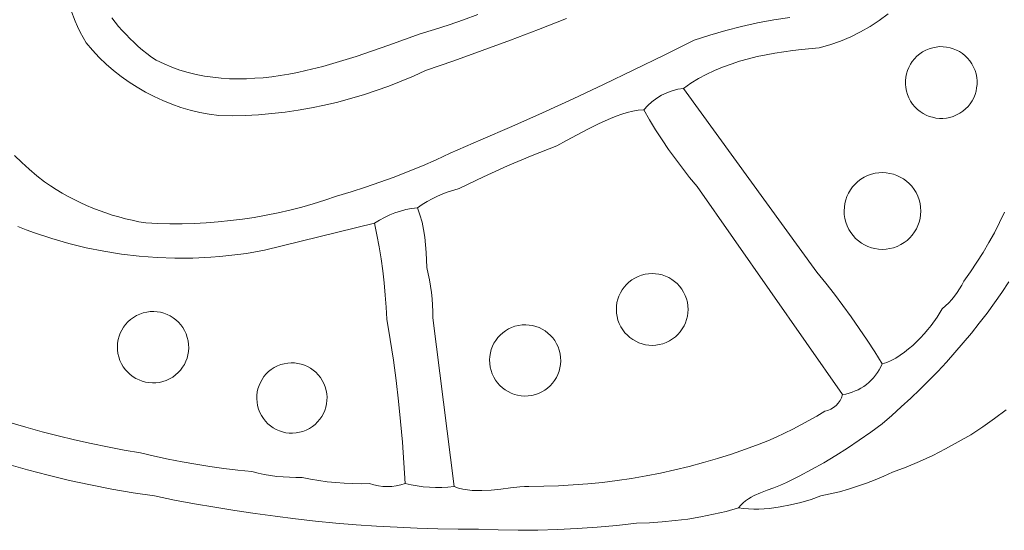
# Model space of a CAD drawing. Header units: inches. Extents: x 36.3 to 71.4, y 17.4 to 61.7.
# Tile 4 of 14: x 54.4 to 65.7, y 17.4 to 23.2. Entities that reach past the tile are written whole.
import ezdxf

# ---------------------------------------------------------------- set-up
doc = ezdxf.new("R2010")
doc.units = ezdxf.units.IN
doc.header["$MEASUREMENT"] = 0
doc.layers.add('10_CLOSED_AREAS', color=7, linetype='CONTINUOUS', lineweight=18)
doc.layers.add('20_EXACT_CIRCLES', color=7, linetype='CONTINUOUS', lineweight=18)

msp = doc.modelspace()

# ---------------------------------------------------------------- linework, layer by layer
at = {"layer": '10_CLOSED_AREAS'}
for points in [[(54.397, 20.864), (54.493, 20.826), (54.59, 20.791), (54.786, 20.726), (54.983, 20.669), (55.183, 20.621), (55.384, 20.58), (55.587, 20.548), (55.791, 20.524), (55.995, 20.509), (56.201, 20.501), (56.406, 20.502), (56.612, 20.512), (56.715, 20.52), (56.818, 20.53), (56.921, 20.542), (57.023, 20.556), (57.126, 20.572), (57.228, 20.591), (58.492, 20.903), (58.548, 20.938), (58.606, 20.969), (58.666, 20.997), (58.727, 21.021), (58.79, 21.041), (58.853, 21.057), (58.918, 21.07), (58.984, 21.078), (59.039, 21.115), (59.097, 21.149), (59.155, 21.181), (59.215, 21.21), (59.276, 21.237), (59.338, 21.261), (59.401, 21.282), (59.465, 21.301), (59.741, 21.433), (60.019, 21.559), (60.3, 21.677), (60.584, 21.79), (60.697, 21.849), (60.817, 21.914), (60.942, 21.981), (61.07, 22.046), (61.199, 22.104), (61.264, 22.13), (61.329, 22.153), (61.393, 22.172), (61.457, 22.187), (61.52, 22.197), (61.582, 22.202), (61.628, 22.251), (61.677, 22.295), (61.731, 22.334), (61.787, 22.368), (61.847, 22.396), (61.908, 22.419), (61.973, 22.437), (62.038, 22.448), (62.123, 22.506), (62.21, 22.56), (62.3, 22.608), (62.393, 22.652), (62.488, 22.692), (62.584, 22.727), (62.683, 22.759), (62.783, 22.787), (62.884, 22.812), (62.986, 22.833), (63.088, 22.852), (63.19, 22.868), (63.293, 22.882), (63.395, 22.894), (63.597, 22.912), (63.72, 22.948), (63.841, 22.99), (63.958, 23.039), (64.071, 23.095), (64.181, 23.157), (64.286, 23.226), (64.387, 23.301)], [(55.006, 23.349), (55.056, 23.22), (55.084, 23.156), (55.114, 23.093), (55.146, 23.031), (55.18, 22.969), (55.254, 22.884), (55.331, 22.803), (55.412, 22.726), (55.496, 22.653), (55.584, 22.584), (55.674, 22.52), (55.767, 22.46), (55.863, 22.405), (55.961, 22.354), (56.062, 22.308), (56.165, 22.267), (56.27, 22.23), (56.377, 22.199), (56.485, 22.172), (56.595, 22.151), (56.706, 22.135), (56.857, 22.133), (57.008, 22.136), (57.16, 22.145), (57.313, 22.158), (57.465, 22.175), (57.617, 22.198), (57.768, 22.225), (57.919, 22.256), (58.069, 22.291), (58.218, 22.331), (58.366, 22.375), (58.512, 22.423), (58.656, 22.474), (58.799, 22.53), (58.939, 22.589), (59.077, 22.651), (59.403, 22.765), (59.728, 22.882), (60.051, 23.002), (60.374, 23.124), (60.695, 23.25)], [(60.695, 23.25), (60.374, 23.124), (60.051, 23.002), (59.728, 22.882), (59.403, 22.765), (59.077, 22.651), (58.939, 22.589), (58.799, 22.53), (58.656, 22.474), (58.512, 22.423), (58.366, 22.375), (58.218, 22.331), (58.069, 22.291), (57.919, 22.256), (57.768, 22.225), (57.617, 22.198), (57.465, 22.175), (57.313, 22.158), (57.16, 22.145), (57.008, 22.136), (56.857, 22.133), (56.706, 22.135), (56.595, 22.151), (56.485, 22.172), (56.377, 22.199), (56.27, 22.23), (56.165, 22.267), (56.062, 22.308), (55.961, 22.354), (55.863, 22.405), (55.767, 22.46), (55.674, 22.52), (55.584, 22.584), (55.496, 22.653), (55.412, 22.726), (55.331, 22.803), (55.254, 22.884), (55.18, 22.969), (55.146, 23.031), (55.114, 23.093), (55.084, 23.156), (55.056, 23.22), (55.006, 23.349)], [(59.678, 23.293), (59.514, 23.233), (59.348, 23.177), (59.182, 23.124), (59.014, 23.075), (58.655, 22.943), (58.469, 22.877), (58.281, 22.814), (58.09, 22.754), (57.897, 22.699), (57.703, 22.651), (57.606, 22.63), (57.508, 22.611), (57.41, 22.595), (57.313, 22.581), (57.215, 22.57), (57.118, 22.563), (57.021, 22.558), (56.924, 22.557), (56.827, 22.559), (56.731, 22.565), (56.636, 22.575), (56.54, 22.589), (56.446, 22.607), (56.352, 22.63), (56.259, 22.658), (56.167, 22.69), (56.076, 22.728), (55.986, 22.771), (55.932, 22.807), (55.88, 22.846), (55.829, 22.886), (55.78, 22.929), (55.732, 22.972), (55.685, 23.018), (55.64, 23.065), (55.597, 23.113), (55.554, 23.158), (55.514, 23.205), (55.477, 23.255)], [(55.477, 23.255), (55.514, 23.205), (55.554, 23.158), (55.597, 23.113), (55.64, 23.065), (55.685, 23.018), (55.732, 22.972), (55.78, 22.929), (55.829, 22.886), (55.88, 22.846), (55.932, 22.807), (55.986, 22.771), (56.076, 22.728), (56.167, 22.69), (56.259, 22.658), (56.352, 22.63), (56.446, 22.607), (56.54, 22.589), (56.636, 22.575), (56.731, 22.565), (56.827, 22.559), (56.924, 22.557), (57.021, 22.558), (57.118, 22.563), (57.215, 22.57), (57.313, 22.581), (57.41, 22.595), (57.508, 22.611), (57.606, 22.63), (57.703, 22.651), (57.897, 22.699), (58.09, 22.754), (58.281, 22.814), (58.469, 22.877), (58.655, 22.943), (59.014, 23.075), (59.182, 23.124), (59.348, 23.177), (59.514, 23.233), (59.678, 23.293)], [(64.387, 23.301), (64.286, 23.226), (64.181, 23.157), (64.071, 23.095), (63.958, 23.039), (63.841, 22.99), (63.72, 22.948), (63.597, 22.912), (63.395, 22.894), (63.293, 22.882), (63.19, 22.868), (63.088, 22.852), (62.986, 22.833), (62.884, 22.812), (62.783, 22.787), (62.683, 22.759), (62.584, 22.727), (62.488, 22.692), (62.393, 22.652), (62.3, 22.608), (62.21, 22.56), (62.123, 22.506), (62.038, 22.448), (63.569, 20.34), (63.671, 20.215), (63.771, 20.088), (63.869, 19.959), (63.964, 19.828), (64.057, 19.695), (64.147, 19.561), (64.235, 19.425), (64.321, 19.288), (64.372, 19.306), (64.424, 19.329), (64.475, 19.356), (64.525, 19.388), (64.574, 19.422), (64.623, 19.46), (64.67, 19.501), (64.715, 19.543), (64.76, 19.588), (64.802, 19.634), (64.842, 19.682), (64.881, 19.73), (64.95, 19.826), (65.009, 19.921), (65.047, 19.954), (65.084, 19.989), (65.118, 20.026), (65.15, 20.065), (65.18, 20.106), (65.207, 20.148), (65.232, 20.192), (65.255, 20.237), (65.332, 20.345), (65.406, 20.455), (65.477, 20.566), (65.544, 20.679), (65.607, 20.793), (65.668, 20.909), (65.724, 21.027)], [(63.26, 23.26), (63.074, 23.232), (62.889, 23.198), (62.706, 23.157), (62.523, 23.111), (62.342, 23.059), (62.163, 23.001), (61.817, 22.829), (61.47, 22.659), (61.122, 22.493), (60.772, 22.329), (60.421, 22.168), (60.068, 22.01), (59.714, 21.856), (59.359, 21.703), (59.201, 21.63), (59.041, 21.561), (58.879, 21.494), (58.717, 21.431), (58.553, 21.371), (58.388, 21.314), (58.222, 21.26), (58.055, 21.21), (57.923, 21.166), (57.789, 21.124), (57.656, 21.086), (57.521, 21.052), (57.385, 21.021), (57.249, 20.993), (57.112, 20.969), (56.975, 20.948), (56.837, 20.931), (56.699, 20.917), (56.561, 20.906), (56.422, 20.899), (56.283, 20.896), (56.143, 20.896), (56.004, 20.899), (55.865, 20.906), (55.787, 20.919), (55.709, 20.935), (55.632, 20.953), (55.556, 20.973), (55.481, 20.995), (55.406, 21.02), (55.332, 21.046), (55.258, 21.075), (55.186, 21.105), (55.114, 21.138), (55.043, 21.172), (54.974, 21.209), (54.905, 21.248), (54.837, 21.288), (54.771, 21.331), (54.705, 21.376), (54.614, 21.446), (54.526, 21.52), (54.442, 21.598), (54.361, 21.679)], [(54.361, 21.679), (54.442, 21.598), (54.526, 21.52), (54.614, 21.446), (54.705, 21.376), (54.771, 21.331), (54.837, 21.288), (54.905, 21.248), (54.974, 21.209), (55.043, 21.172), (55.114, 21.138), (55.186, 21.105), (55.258, 21.075), (55.332, 21.046), (55.406, 21.02), (55.481, 20.995), (55.556, 20.973), (55.632, 20.953), (55.709, 20.935), (55.787, 20.919), (55.865, 20.906), (56.004, 20.899), (56.143, 20.896), (56.283, 20.896), (56.422, 20.899), (56.561, 20.906), (56.699, 20.917), (56.837, 20.931), (56.975, 20.948), (57.112, 20.969), (57.249, 20.993), (57.385, 21.021), (57.521, 21.052), (57.656, 21.086), (57.789, 21.124), (57.923, 21.166), (58.055, 21.21), (58.222, 21.26), (58.388, 21.314), (58.553, 21.371), (58.717, 21.431), (58.879, 21.494), (59.041, 21.561), (59.201, 21.63), (59.359, 21.703), (59.714, 21.856), (60.068, 22.01), (60.421, 22.168), (60.772, 22.329), (61.122, 22.493), (61.47, 22.659), (61.817, 22.829), (62.163, 23.001), (62.342, 23.059), (62.523, 23.111), (62.706, 23.157), (62.889, 23.198), (63.074, 23.232), (63.26, 23.26)], [(65.724, 21.027), (65.668, 20.909), (65.607, 20.793), (65.544, 20.679), (65.477, 20.566), (65.406, 20.455), (65.332, 20.345), (65.255, 20.237), (65.232, 20.192), (65.207, 20.148), (65.18, 20.106), (65.15, 20.065), (65.118, 20.026), (65.084, 19.989), (65.047, 19.954), (65.009, 19.921), (64.95, 19.826), (64.881, 19.73), (64.842, 19.682), (64.802, 19.634), (64.76, 19.588), (64.715, 19.543), (64.67, 19.501), (64.623, 19.46), (64.574, 19.422), (64.525, 19.388), (64.475, 19.356), (64.424, 19.329), (64.372, 19.306), (64.321, 19.288), (64.304, 19.253), (64.286, 19.22), (64.266, 19.188), (64.244, 19.158), (64.22, 19.129), (64.194, 19.102), (64.167, 19.076), (64.138, 19.053), (64.108, 19.031), (64.076, 19.011), (64.044, 18.993), (64.01, 18.978), (63.975, 18.964), (63.939, 18.953), (63.902, 18.943), (63.864, 18.937), (63.853, 18.901), (63.836, 18.868), (63.815, 18.838), (63.79, 18.811), (63.762, 18.788), (63.731, 18.769), (63.697, 18.755), (63.661, 18.745), (63.571, 18.691), (63.479, 18.639), (63.387, 18.588), (63.293, 18.54), (63.199, 18.494), (63.103, 18.45), (63.007, 18.408), (62.909, 18.369), (62.75, 18.31), (62.59, 18.255), (62.429, 18.204), (62.267, 18.157), (62.104, 18.113), (61.94, 18.073), (61.775, 18.037), (61.609, 18.005), (61.443, 17.976), (61.276, 17.951), (61.109, 17.93), (60.941, 17.913), (60.772, 17.9), (60.604, 17.89), (60.434, 17.885), (60.265, 17.883), (60.213, 17.882), (60.161, 17.878), (60.053, 17.868), (59.943, 17.854), (59.832, 17.842), (59.722, 17.836), (59.667, 17.835), (59.613, 17.838), (59.56, 17.843), (59.507, 17.852), (59.455, 17.865), (59.405, 17.883), (59.334, 17.876), (59.264, 17.871), (59.193, 17.871), (59.122, 17.874), (59.052, 17.88), (58.982, 17.889), (58.912, 17.902), (58.843, 17.918), (58.793, 17.902), (58.742, 17.89), (58.691, 17.883), (58.639, 17.881), (58.587, 17.883), (58.536, 17.89), (58.485, 17.901), (58.435, 17.917), (58.337, 17.915), (58.24, 17.916), (58.143, 17.92), (58.046, 17.928), (57.95, 17.938), (57.853, 17.951), (57.758, 17.968), (57.662, 17.987), (57.589, 17.986), (57.516, 17.988), (57.443, 17.992), (57.371, 17.999), (57.298, 18.009), (57.226, 18.022), (57.155, 18.037), (57.084, 18.055), (56.923, 18.071), (56.762, 18.091), (56.602, 18.113), (56.442, 18.138), (56.282, 18.166), (56.123, 18.197), (55.965, 18.231), (55.807, 18.267), (55.617, 18.3), (55.427, 18.336), (55.238, 18.375), (55.049, 18.417), (54.862, 18.462), (54.675, 18.511), (54.489, 18.563), (54.304, 18.618)], [(54.304, 18.618), (54.489, 18.563), (54.675, 18.511), (54.862, 18.462), (55.049, 18.417), (55.238, 18.375), (55.427, 18.336), (55.617, 18.3), (55.807, 18.267), (55.965, 18.231), (56.123, 18.197), (56.282, 18.166), (56.442, 18.138), (56.602, 18.113), (56.762, 18.091), (56.923, 18.071), (57.084, 18.055), (57.155, 18.037), (57.226, 18.022), (57.298, 18.009), (57.371, 17.999), (57.443, 17.992), (57.516, 17.988), (57.589, 17.986), (57.662, 17.987), (57.758, 17.968), (57.853, 17.951), (57.95, 17.938), (58.046, 17.928), (58.143, 17.92), (58.24, 17.916), (58.337, 17.915), (58.435, 17.917), (58.485, 17.901), (58.536, 17.89), (58.587, 17.883), (58.639, 17.881), (58.691, 17.883), (58.742, 17.89), (58.793, 17.902), (58.843, 17.918), (58.83, 18.155), (58.813, 18.391), (58.792, 18.627), (58.767, 18.863), (58.739, 19.098), (58.708, 19.333), (58.672, 19.567), (58.634, 19.801), (58.626, 19.94), (58.616, 20.078), (58.603, 20.217), (58.587, 20.355), (58.568, 20.493), (58.545, 20.63), (58.52, 20.767), (58.492, 20.903), (57.228, 20.591), (57.126, 20.572), (57.023, 20.556), (56.921, 20.542), (56.818, 20.53), (56.715, 20.52), (56.612, 20.512), (56.406, 20.502), (56.201, 20.501), (55.995, 20.509), (55.791, 20.524), (55.587, 20.548), (55.384, 20.58), (55.183, 20.621), (54.983, 20.669), (54.786, 20.726), (54.59, 20.791), (54.493, 20.826), (54.397, 20.864)], [(54.268, 18.142), (54.507, 18.074), (54.747, 18.011), (54.989, 17.953), (55.231, 17.901), (55.475, 17.853), (55.721, 17.811), (55.967, 17.774), (56.196, 17.727), (56.427, 17.684), (56.657, 17.644), (56.888, 17.606), (57.12, 17.572), (57.352, 17.541), (57.584, 17.512), (57.816, 17.487), (58.049, 17.464), (58.282, 17.445), (58.516, 17.428), (58.75, 17.415), (58.983, 17.405), (59.217, 17.397), (59.452, 17.393), (59.686, 17.392), (59.913, 17.384), (60.14, 17.381), (60.367, 17.382), (60.594, 17.389), (60.82, 17.4), (61.047, 17.415), (61.273, 17.436), (61.499, 17.461), (61.647, 17.466), (61.795, 17.476), (61.943, 17.491), (62.09, 17.51), (62.237, 17.535), (62.382, 17.564), (62.527, 17.598), (62.67, 17.637), (62.695, 17.667), (62.722, 17.694), (62.752, 17.718), (62.783, 17.74), (62.816, 17.761), (62.851, 17.779), (62.924, 17.812), (63, 17.841), (63.076, 17.869), (63.151, 17.897), (63.222, 17.929), (63.366, 18), (63.509, 18.076), (63.649, 18.155), (63.787, 18.237), (63.923, 18.324), (64.057, 18.413), (64.189, 18.506), (64.318, 18.603), (64.429, 18.698), (64.539, 18.795), (64.647, 18.894), (64.752, 18.995), (64.856, 19.097), (64.958, 19.202), (65.057, 19.309), (65.155, 19.418), (65.25, 19.529), (65.343, 19.641), (65.434, 19.755), (65.523, 19.871), (65.609, 19.989), (65.693, 20.109), (65.775, 20.23)], [(65.775, 20.23), (65.693, 20.109), (65.609, 19.989), (65.523, 19.871), (65.434, 19.755), (65.343, 19.641), (65.25, 19.529), (65.155, 19.418), (65.057, 19.309), (64.958, 19.202), (64.856, 19.097), (64.752, 18.995), (64.647, 18.894), (64.539, 18.795), (64.429, 18.698), (64.318, 18.603), (64.189, 18.506), (64.057, 18.413), (63.923, 18.324), (63.787, 18.237), (63.649, 18.155), (63.509, 18.076), (63.366, 18), (63.222, 17.929), (63.151, 17.897), (63.076, 17.869), (63, 17.841), (62.924, 17.812), (62.851, 17.779), (62.816, 17.761), (62.783, 17.74), (62.752, 17.718), (62.722, 17.694), (62.695, 17.667), (62.67, 17.637), (62.728, 17.63), (62.786, 17.626), (62.845, 17.624), (62.905, 17.624), (62.965, 17.627), (63.026, 17.632), (63.147, 17.648), (63.268, 17.671), (63.387, 17.701), (63.504, 17.735), (63.616, 17.774), (63.723, 17.797), (63.828, 17.823), (63.933, 17.852), (64.036, 17.885), (64.139, 17.921), (64.24, 17.96), (64.34, 18.002), (64.439, 18.048), (64.595, 18.106), (64.749, 18.17), (64.9, 18.239), (65.048, 18.313), (65.193, 18.393), (65.336, 18.477), (65.474, 18.567), (65.61, 18.662), (65.742, 18.761)]]:
    msp.add_lwpolyline(points, dxfattribs=at)
for points in [[(63.569, 20.34), (62.038, 22.448), (61.973, 22.437), (61.908, 22.419), (61.847, 22.396), (61.787, 22.368), (61.731, 22.334), (61.677, 22.295), (61.628, 22.251), (61.582, 22.202), (61.649, 22.086), (61.719, 21.971), (61.792, 21.859), (61.868, 21.748), (61.946, 21.639), (62.026, 21.531), (62.109, 21.426), (62.195, 21.323), (63.864, 18.937), (63.902, 18.943), (63.939, 18.953), (63.975, 18.964), (64.01, 18.978), (64.044, 18.993), (64.076, 19.011), (64.108, 19.031), (64.138, 19.053), (64.167, 19.076), (64.194, 19.102), (64.22, 19.129), (64.244, 19.158), (64.266, 19.188), (64.286, 19.22), (64.304, 19.253), (64.321, 19.288), (64.235, 19.425), (64.147, 19.561), (64.057, 19.695), (63.964, 19.828), (63.869, 19.959), (63.771, 20.088), (63.671, 20.215)], [(59.163, 19.817), (59.405, 17.883), (59.455, 17.865), (59.507, 17.852), (59.56, 17.843), (59.613, 17.838), (59.667, 17.835), (59.722, 17.836), (59.832, 17.842), (59.943, 17.854), (60.053, 17.868), (60.161, 17.878), (60.213, 17.882), (60.265, 17.883), (60.434, 17.885), (60.604, 17.89), (60.772, 17.9), (60.941, 17.913), (61.109, 17.93), (61.276, 17.951), (61.443, 17.976), (61.609, 18.005), (61.775, 18.037), (61.94, 18.073), (62.104, 18.113), (62.267, 18.157), (62.429, 18.204), (62.59, 18.255), (62.75, 18.31), (62.909, 18.369), (63.007, 18.408), (63.103, 18.45), (63.199, 18.494), (63.293, 18.54), (63.387, 18.588), (63.479, 18.639), (63.571, 18.691), (63.661, 18.745), (63.697, 18.755), (63.731, 18.769), (63.762, 18.788), (63.79, 18.811), (63.815, 18.838), (63.836, 18.868), (63.853, 18.901), (63.864, 18.937), (62.195, 21.323), (62.109, 21.426), (62.026, 21.531), (61.946, 21.639), (61.868, 21.748), (61.792, 21.859), (61.719, 21.971), (61.649, 22.086), (61.582, 22.202), (61.52, 22.197), (61.457, 22.187), (61.393, 22.172), (61.329, 22.153), (61.264, 22.13), (61.199, 22.104), (61.07, 22.046), (60.942, 21.981), (60.817, 21.914), (60.697, 21.849), (60.584, 21.79), (60.3, 21.677), (60.019, 21.559), (59.741, 21.433), (59.465, 21.301), (59.401, 21.282), (59.338, 21.261), (59.276, 21.237), (59.215, 21.21), (59.155, 21.181), (59.097, 21.149), (59.039, 21.115), (58.984, 21.078), (59.013, 20.998), (59.037, 20.915), (59.055, 20.83), (59.068, 20.743), (59.078, 20.655), (59.085, 20.567), (59.091, 20.394), (59.108, 20.323), (59.123, 20.252), (59.135, 20.18), (59.146, 20.108), (59.153, 20.035), (59.159, 19.962), (59.162, 19.89)], [(59.405, 17.883), (59.163, 19.817), (59.162, 19.89), (59.159, 19.962), (59.153, 20.035), (59.146, 20.108), (59.135, 20.18), (59.123, 20.252), (59.108, 20.323), (59.091, 20.394), (59.085, 20.567), (59.078, 20.655), (59.068, 20.743), (59.055, 20.83), (59.037, 20.915), (59.013, 20.998), (58.984, 21.078), (58.918, 21.07), (58.853, 21.057), (58.79, 21.041), (58.727, 21.021), (58.666, 20.997), (58.606, 20.969), (58.548, 20.938), (58.492, 20.903), (58.52, 20.767), (58.545, 20.63), (58.568, 20.493), (58.587, 20.355), (58.603, 20.217), (58.616, 20.078), (58.626, 19.94), (58.634, 19.801), (58.672, 19.567), (58.708, 19.333), (58.739, 19.098), (58.767, 18.863), (58.792, 18.627), (58.813, 18.391), (58.83, 18.155), (58.843, 17.918), (58.912, 17.902), (58.982, 17.889), (59.052, 17.88), (59.122, 17.874), (59.193, 17.871), (59.264, 17.871), (59.334, 17.876)]]:
    msp.add_lwpolyline(points, close=True, dxfattribs=at)
at = {"layer": '20_EXACT_CIRCLES'}
for points in [[(64.626, 22.338), (64.61, 22.377), (64.598, 22.417), (64.59, 22.456), (64.587, 22.497), (64.587, 22.536), (64.591, 22.576), (64.599, 22.615), (64.61, 22.652), (64.625, 22.689), (64.644, 22.724), (64.665, 22.757), (64.69, 22.788), (64.718, 22.817), (64.75, 22.843), (64.784, 22.866), (64.821, 22.886), (64.86, 22.902), (64.899, 22.914), (64.939, 22.922), (64.979, 22.926), (65.019, 22.925), (65.059, 22.921), (65.098, 22.914), (65.135, 22.902), (65.172, 22.887), (65.207, 22.869), (65.24, 22.847), (65.271, 22.822), (65.3, 22.794), (65.326, 22.763), (65.349, 22.728), (65.369, 22.691), (65.385, 22.652), (65.397, 22.613), (65.405, 22.573), (65.409, 22.533), (65.408, 22.493), (65.404, 22.454), (65.397, 22.415), (65.385, 22.377), (65.37, 22.34), (65.352, 22.305), (65.33, 22.272), (65.305, 22.241), (65.277, 22.213), (65.245, 22.186), (65.211, 22.163), (65.174, 22.143), (65.135, 22.127), (65.096, 22.115), (65.056, 22.107), (65.016, 22.104), (64.976, 22.104), (64.936, 22.108), (64.898, 22.116), (64.86, 22.127), (64.823, 22.142), (64.788, 22.161), (64.755, 22.182), (64.724, 22.207), (64.695, 22.236), (64.669, 22.267), (64.646, 22.301)], [(63.917, 20.872), (63.901, 20.914), (63.891, 20.957), (63.884, 21), (63.882, 21.043), (63.885, 21.086), (63.891, 21.128), (63.901, 21.169), (63.915, 21.209), (63.933, 21.247), (63.955, 21.283), (63.979, 21.318), (64.008, 21.35), (64.039, 21.379), (64.074, 21.405), (64.112, 21.428), (64.152, 21.448), (64.195, 21.463), (64.238, 21.474), (64.281, 21.48), (64.324, 21.482), (64.366, 21.48), (64.408, 21.473), (64.449, 21.463), (64.489, 21.449), (64.527, 21.431), (64.564, 21.41), (64.598, 21.385), (64.63, 21.356), (64.659, 21.325), (64.686, 21.29), (64.709, 21.253), (64.728, 21.212), (64.743, 21.17), (64.754, 21.127), (64.76, 21.084), (64.762, 21.041), (64.76, 20.998), (64.754, 20.956), (64.744, 20.915), (64.729, 20.875), (64.712, 20.837), (64.69, 20.801), (64.665, 20.766), (64.637, 20.734), (64.605, 20.705), (64.571, 20.679), (64.533, 20.656), (64.492, 20.636), (64.45, 20.621), (64.407, 20.61), (64.364, 20.604), (64.321, 20.602), (64.278, 20.604), (64.236, 20.61), (64.195, 20.621), (64.156, 20.635), (64.117, 20.653), (64.081, 20.674), (64.047, 20.699), (64.015, 20.727), (63.985, 20.759), (63.959, 20.794), (63.936, 20.831)], [(61.301, 19.751), (61.286, 19.791), (61.276, 19.831), (61.27, 19.871), (61.268, 19.911), (61.27, 19.951), (61.275, 19.991), (61.285, 20.029), (61.298, 20.066), (61.314, 20.102), (61.334, 20.136), (61.357, 20.169), (61.383, 20.199), (61.413, 20.226), (61.445, 20.251), (61.48, 20.273), (61.518, 20.291), (61.557, 20.306), (61.597, 20.316), (61.638, 20.322), (61.678, 20.325), (61.718, 20.323), (61.757, 20.317), (61.795, 20.308), (61.833, 20.295), (61.869, 20.278), (61.903, 20.258), (61.935, 20.235), (61.965, 20.209), (61.993, 20.18), (62.018, 20.147), (62.039, 20.112), (62.058, 20.074), (62.072, 20.035), (62.083, 19.995), (62.089, 19.955), (62.091, 19.914), (62.089, 19.875), (62.083, 19.835), (62.074, 19.797), (62.061, 19.76), (62.045, 19.724), (62.025, 19.689), (62.002, 19.657), (61.975, 19.627), (61.946, 19.6), (61.914, 19.575), (61.879, 19.553), (61.841, 19.535), (61.801, 19.52), (61.761, 19.51), (61.721, 19.504), (61.681, 19.501), (61.641, 19.503), (61.602, 19.509), (61.563, 19.518), (61.526, 19.531), (61.49, 19.548), (61.456, 19.567), (61.424, 19.591), (61.394, 19.617), (61.366, 19.646), (61.341, 19.678), (61.319, 19.714)], [(55.57, 19.328), (55.556, 19.368), (55.547, 19.408), (55.542, 19.448), (55.541, 19.488), (55.543, 19.528), (55.55, 19.567), (55.56, 19.605), (55.574, 19.641), (55.591, 19.677), (55.612, 19.71), (55.635, 19.742), (55.662, 19.771), (55.692, 19.798), (55.725, 19.822), (55.76, 19.842), (55.798, 19.86), (55.838, 19.873), (55.878, 19.883), (55.918, 19.888), (55.958, 19.889), (55.997, 19.886), (56.036, 19.88), (56.074, 19.87), (56.111, 19.856), (56.146, 19.839), (56.18, 19.818), (56.212, 19.795), (56.241, 19.768), (56.268, 19.738), (56.291, 19.705), (56.312, 19.67), (56.33, 19.632), (56.343, 19.592), (56.353, 19.552), (56.358, 19.512), (56.359, 19.472), (56.356, 19.432), (56.35, 19.393), (56.34, 19.355), (56.326, 19.319), (56.309, 19.283), (56.288, 19.25), (56.264, 19.218), (56.238, 19.189), (56.208, 19.162), (56.175, 19.138), (56.14, 19.118), (56.102, 19.1), (56.062, 19.087), (56.022, 19.077), (55.982, 19.072), (55.942, 19.071), (55.902, 19.074), (55.863, 19.08), (55.825, 19.09), (55.789, 19.104), (55.753, 19.121), (55.72, 19.142), (55.688, 19.166), (55.659, 19.192), (55.632, 19.222), (55.608, 19.255), (55.587, 19.29)], [(59.82, 19.252), (59.814, 19.294), (59.813, 19.335), (59.815, 19.375), (59.822, 19.415), (59.832, 19.453), (59.846, 19.49), (59.863, 19.525), (59.884, 19.558), (59.907, 19.59), (59.934, 19.619), (59.963, 19.645), (59.995, 19.669), (60.029, 19.689), (60.066, 19.706), (60.104, 19.72), (60.145, 19.73), (60.186, 19.735), (60.227, 19.737), (60.268, 19.734), (60.307, 19.728), (60.345, 19.718), (60.382, 19.704), (60.418, 19.686), (60.451, 19.666), (60.482, 19.642), (60.511, 19.616), (60.538, 19.587), (60.561, 19.555), (60.582, 19.52), (60.599, 19.484), (60.612, 19.445), (60.622, 19.405), (60.628, 19.363), (60.629, 19.322), (60.627, 19.282), (60.62, 19.242), (60.61, 19.204), (60.596, 19.167), (60.579, 19.132), (60.559, 19.099), (60.535, 19.067), (60.508, 19.038), (60.479, 19.012), (60.447, 18.988), (60.413, 18.968), (60.376, 18.951), (60.338, 18.937), (60.297, 18.927), (60.256, 18.922), (60.215, 18.92), (60.174, 18.923), (60.135, 18.929), (60.097, 18.939), (60.06, 18.953), (60.025, 18.971), (59.991, 18.991), (59.96, 19.015), (59.931, 19.041), (59.905, 19.07), (59.881, 19.102), (59.861, 19.137), (59.843, 19.173), (59.83, 19.212)], [(57.175, 18.733), (57.16, 18.771), (57.15, 18.81), (57.143, 18.849), (57.14, 18.889), (57.141, 18.928), (57.146, 18.967), (57.154, 19.004), (57.166, 19.041), (57.182, 19.077), (57.201, 19.111), (57.223, 19.143), (57.248, 19.173), (57.276, 19.2), (57.307, 19.225), (57.341, 19.247), (57.378, 19.266), (57.417, 19.281), (57.456, 19.291), (57.495, 19.298), (57.534, 19.301), (57.573, 19.3), (57.612, 19.295), (57.65, 19.287), (57.687, 19.275), (57.722, 19.259), (57.756, 19.24), (57.788, 19.218), (57.818, 19.193), (57.846, 19.165), (57.87, 19.134), (57.892, 19.1), (57.911, 19.063), (57.926, 19.024), (57.937, 18.985), (57.944, 18.946), (57.947, 18.907), (57.946, 18.868), (57.941, 18.829), (57.932, 18.791), (57.92, 18.754), (57.905, 18.719), (57.886, 18.685), (57.864, 18.653), (57.839, 18.623), (57.81, 18.595), (57.779, 18.571), (57.745, 18.549), (57.708, 18.53), (57.67, 18.515), (57.631, 18.504), (57.592, 18.497), (57.552, 18.494), (57.513, 18.495), (57.474, 18.5), (57.437, 18.509), (57.4, 18.521), (57.364, 18.536), (57.33, 18.555), (57.298, 18.577), (57.268, 18.602), (57.241, 18.631), (57.216, 18.662), (57.194, 18.696)]]:
    msp.add_lwpolyline(points, close=True, dxfattribs=at)

doc.saveas('drawing.dxf')
